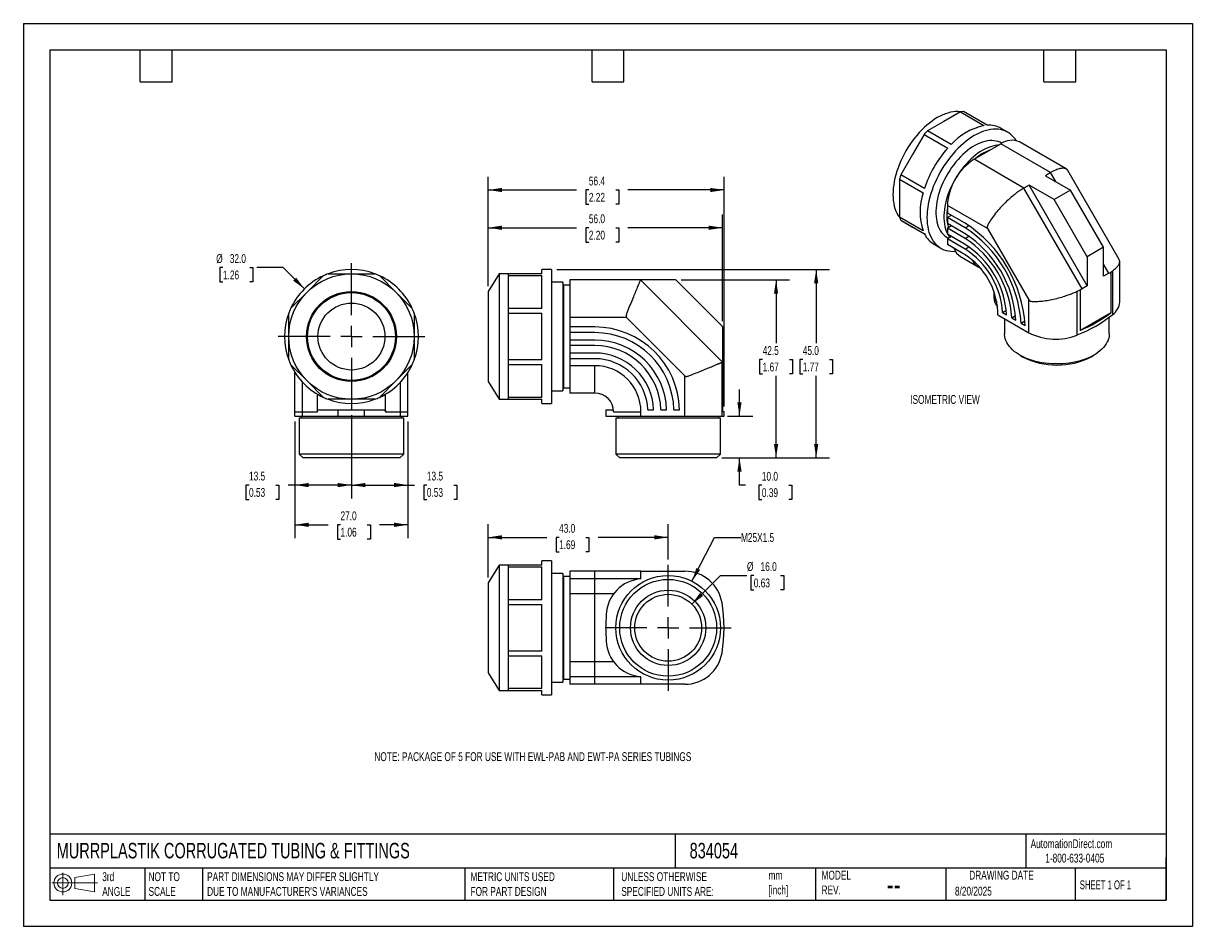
# Model space of a CAD drawing. Header units: millimetres. Extents: x 0 to 279, y 0 to 216.
import ezdxf

# ---------------------------------------------------------------- set-up
doc = ezdxf.new("R2010")
doc.units = ezdxf.units.MM
doc.linetypes.add('CENTERX2', pattern=[20.32, 12.7, -2.54, 2.54, -2.54])
doc.layers.add('CENTER', color=40, linetype='CENTERX2')
doc.layers.add('DIMENSIONS', color=140, linetype='Continuous', lineweight=25)
doc.layers.add('TEXT', color=140, linetype='Continuous', lineweight=25)
doc.styles.add('SLDTEXTSTYLE0', font='TXT', dxfattribs={"width": 0.7})
doc.styles.add('SLDTEXTSTYLE1', font='TXT', dxfattribs={"width": 0.65})
doc.dimstyles.new('SLDDIMSTYLE0', dxfattribs={"dimtxt": 2.158008, "dimasz": 3.302, "dimexe": 0, "dimexo": 0.0625, "dimgap": 0.539502, "dimtad": 0, "dimtih": 1, "dimtoh": 1, "dimdec": 1, "dimrnd": 1e-09, "dimzin": 12, "dimdsep": 46, "dimtxsty": 'SLDTEXTSTYLE0', "dimsah": 1, "dimcen": 0.09, "dimadec": 0, "dimazin": 3, "dimtfac": 1, "dimtdec": 1, "dimtofl": 0, "dimtmove": 0, "dimatfit": 3, "dimfxl": 0, "dimfrac": 2, "dimtolj": 1, "dimtzin": 12, "dimarcsym": 0})
doc.dimstyles.new('SLDDIMSTYLE1', dxfattribs={"dimtxt": 2.158008, "dimasz": 3.302, "dimexe": 0, "dimexo": 0.0625, "dimgap": 0.539502, "dimtad": 0, "dimtih": 1, "dimtoh": 1, "dimdec": 1, "dimrnd": 1e-09, "dimzin": 4, "dimdsep": 46, "dimtxsty": 'SLDTEXTSTYLE0', "dimsah": 1, "dimcen": 0.09, "dimadec": 0, "dimazin": 1, "dimtfac": 1, "dimtdec": 1, "dimtofl": 0, "dimtmove": 0, "dimatfit": 3, "dimfxl": 0, "dimfrac": 2, "dimtolj": 1, "dimtzin": 12, "dimarcsym": 0})
doc.dimstyles.new('SLDDIMSTYLE2', dxfattribs={"dimtxt": 2.158008, "dimasz": 3.302, "dimexe": 0, "dimexo": 0.0625, "dimgap": 0.539502, "dimtad": 0, "dimtih": 1, "dimtoh": 1, "dimdec": 1, "dimrnd": 1e-09, "dimzin": 4, "dimdsep": 46, "dimtxsty": 'SLDTEXTSTYLE0', "dimsah": 1, "dimcen": 0.09, "dimadec": 0, "dimazin": 1, "dimtfac": 1, "dimtdec": 1, "dimtmove": 0, "dimatfit": 0, "dimfxl": 0, "dimfrac": 2, "dimtolj": 1, "dimtzin": 12, "dimarcsym": 0})
doc.dimstyles.new('SLDDIMSTYLE3', dxfattribs={"dimtxt": 2.158008, "dimasz": 3.302, "dimexe": 0, "dimexo": 0.0625, "dimgap": 0.539502, "dimtad": 0, "dimtih": 1, "dimtoh": 1, "dimdec": 1, "dimrnd": 1e-09, "dimzin": 4, "dimdsep": 46, "dimtxsty": 'SLDTEXTSTYLE0', "dimsah": 1, "dimcen": 0, "dimadec": 0, "dimazin": 1, "dimtfac": 1, "dimtdec": 1, "dimtofl": 0, "dimtmove": 0, "dimatfit": 3, "dimfxl": 0, "dimfrac": 2, "dimtolj": 1, "dimtzin": 12, "dimarcsym": 0})
doc.dimstyles.new('SLDDIMSTYLE4', dxfattribs={"dimtxt": 2.158008, "dimasz": 3.302, "dimexe": 0, "dimexo": 0.0625, "dimgap": 0.539502, "dimtad": 0, "dimtih": 1, "dimtoh": 1, "dimdec": 1, "dimrnd": 1e-09, "dimzin": 12, "dimdsep": 46, "dimtxsty": 'SLDTEXTSTYLE0', "dimsah": 1, "dimcen": 0, "dimadec": 0, "dimazin": 3, "dimtfac": 1, "dimtdec": 1, "dimtofl": 0, "dimtmove": 0, "dimatfit": 3, "dimfxl": 0, "dimfrac": 2, "dimtolj": 1, "dimtzin": 12, "dimarcsym": 0})

# ---------------------------------------------------------------- blocks, each defined once
blk = doc.blocks.new('Block11')
at = {"color": 7, "linetype": 'Continuous', "lineweight": 18}
for p, q in [((0, 2.88), (10.87, 2.88)), ((2.59, 5.31), (2.59, 0)), ((5.48, 4.17), (10.18, 5.03)), ((5.48, 1.6), (5.48, 4.17)), ((10.18, 5.03), (10.18, 0.73)), ((5.48, 1.6), (10.18, 0.73))]:
    blk.add_line(p, q, dxfattribs=at)
for radius in [2.15, 1.29]:
    blk.add_circle((2.59, 2.88), radius, dxfattribs=at)
blk = doc.blocks.new('Block12')
at = {"color": 7, "linetype": 'Continuous'}
blk.add_blockref('Block11', (0, 0), dxfattribs=at)
blk = doc.blocks.new('_D')
at = {"layer": 'DIMENSIONS'}
for p, q in [((157.19, 154.57), (183.04, 154.57)), ((179.86, 154.57), (179.86, 139.46)), ((176.66, 135.55), (175.93, 135.55)), ((175.93, 135.55), (175.93, 132.12)), ((183.07, 135.55), (183.79, 135.55)), ((183.79, 135.55), (183.79, 132.12)), ((175.93, 132.12), (176.66, 132.12)), ((179.86, 112.05), (179.86, 131.63)), ((183.79, 132.12), (183.07, 132.12)), ((166.93, 112.05), (183.04, 112.05))]:
    blk.add_line(p, q, dxfattribs=at)
for points in [[(179.86, 154.57), (179.36, 151.27), (180.37, 151.27)], [(179.86, 112.05), (180.37, 115.35), (179.36, 115.35)]]:
    blk.add_solid(points, dxfattribs=at)
at = {"layer": 'DIMENSIONS', "char_height": 2.117, "attachment_point": 1, "style": 'SLDTEXTSTYLE0'}
for s, insert in [('42.5', (176.66, 138.76)), ('1.67', (176.66, 134.84))]:
    blk.add_mtext(s, dxfattribs=dict(at, insert=insert))
blk = doc.blocks.new('_D_1')
at = {"layer": 'DIMENSIONS'}
for p, q in [((127.45, 157.05), (192.62, 157.05)), ((189.45, 157.05), (189.45, 139.46)), ((186.24, 135.55), (185.51, 135.55)), ((185.51, 135.55), (185.51, 132.12)), ((192.65, 135.55), (193.38, 135.55)), ((193.38, 135.55), (193.38, 132.12)), ((185.51, 132.12), (186.24, 132.12)), ((189.45, 112.05), (189.45, 131.63)), ((193.38, 132.12), (192.65, 132.12)), ((166.93, 112.05), (192.62, 112.05))]:
    blk.add_line(p, q, dxfattribs=at)
for points in [[(189.45, 157.05), (188.94, 153.75), (189.95, 153.75)], [(189.45, 112.05), (189.95, 115.35), (188.94, 115.35)]]:
    blk.add_solid(points, dxfattribs=at)
at = {"layer": 'DIMENSIONS', "char_height": 2.117, "attachment_point": 1, "style": 'SLDTEXTSTYLE0'}
for s, insert in [('45.0', (186.24, 138.76)), ('1.77', (186.24, 134.84))]:
    blk.add_mtext(s, dxfattribs=dict(at, insert=insert))
blk = doc.blocks.new('_D_2')
at = {"layer": 'DIMENSIONS'}
for p, q in [((111.08, 153.07), (111.08, 170.23)), ((167.08, 144.69), (167.08, 170.23)), ((111.08, 167.05), (132.2, 167.05)), ((135.13, 167.05), (134.4, 167.05)), ((134.4, 167.05), (134.4, 163.62)), ((141.54, 167.05), (142.26, 167.05)), ((142.26, 167.05), (142.26, 163.62)), ((167.08, 167.05), (144.46, 167.05)), ((134.4, 163.62), (135.13, 163.62)), ((142.26, 163.62), (141.54, 163.62))]:
    blk.add_line(p, q, dxfattribs=at)
for points in [[(111.08, 167.05), (114.38, 166.54), (114.38, 167.56)], [(167.08, 167.05), (163.77, 167.56), (163.77, 166.54)]]:
    blk.add_solid(points, dxfattribs=at)
at = {"layer": 'DIMENSIONS', "char_height": 2.117, "attachment_point": 1, "style": 'SLDTEXTSTYLE0'}
for s, insert in [('56.0', (135.13, 170.26)), ('2.20', (135.13, 166.35))]:
    blk.add_mtext(s, dxfattribs=dict(at, insert=insert))
blk = doc.blocks.new('_D_3')
at = {"layer": 'DIMENSIONS'}
for p, q in [((111.08, 153.07), (111.08, 179.25)), ((167.45, 124.32), (167.45, 179.25)), ((111.08, 176.08), (132.2, 176.08)), ((135.13, 176.08), (134.4, 176.08)), ((134.4, 176.08), (134.4, 172.65)), ((141.54, 176.08), (142.26, 176.08)), ((142.26, 176.08), (142.26, 172.65)), ((167.45, 176.08), (144.46, 176.08)), ((134.4, 172.65), (135.13, 172.65)), ((142.26, 172.65), (141.54, 172.65))]:
    blk.add_line(p, q, dxfattribs=at)
for points in [[(111.08, 176.08), (114.38, 175.57), (114.38, 176.58)], [(167.45, 176.08), (164.14, 176.58), (164.14, 175.57)]]:
    blk.add_solid(points, dxfattribs=at)
at = {"layer": 'DIMENSIONS', "char_height": 2.117, "attachment_point": 1, "style": 'SLDTEXTSTYLE0'}
for s, insert in [('56.4', (135.13, 179.29)), ('2.22', (135.13, 175.38))]:
    blk.add_mtext(s, dxfattribs=dict(at, insert=insert))
blk = doc.blocks.new('_D_4')
at = {"layer": 'DIMENSIONS'}
for p, q in [((171.12, 122.05), (171.12, 128.4)), ((168.22, 122.05), (174.3, 122.05)), ((166.93, 112.05), (174.3, 112.05)), ((171.12, 105.49), (171.12, 112.05)), ((172.58, 105.49), (171.12, 105.49)), ((176.47, 105.49), (175.74, 105.49)), ((175.74, 105.49), (175.74, 102.06)), ((182.88, 105.49), (183.61, 105.49)), ((183.61, 105.49), (183.61, 102.06)), ((175.74, 102.06), (176.47, 102.06)), ((183.61, 102.06), (182.88, 102.06))]:
    blk.add_line(p, q, dxfattribs=at)
for points in [[(171.12, 122.05), (171.63, 125.35), (170.61, 125.35)], [(171.12, 112.05), (170.61, 108.75), (171.63, 108.75)]]:
    blk.add_solid(points, dxfattribs=at)
at = {"layer": 'DIMENSIONS', "char_height": 2.117, "attachment_point": 1, "style": 'SLDTEXTSTYLE0'}
for s, insert in [('10.0', (176.47, 108.7)), ('0.39', (176.47, 104.79))]:
    blk.add_mtext(s, dxfattribs=dict(at, insert=insert))
blk = doc.blocks.new('_D_5')
at = {"layer": 'DIMENSIONS'}
for p, q in [((47.7, 157.53), (46.98, 157.53)), ((46.98, 157.53), (46.98, 154.1)), ((54.12, 157.53), (54.84, 157.53)), ((54.84, 157.53), (54.84, 154.1)), ((62.1, 157.53), (55.75, 157.53)), ((67.15, 152.43), (62.1, 157.53)), ((46.98, 154.1), (47.7, 154.1)), ((54.84, 154.1), (54.12, 154.1))]:
    blk.add_line(p, q, dxfattribs=at)
blk.add_solid([(67.15, 152.43), (65.19, 155.13), (64.46, 154.42)], dxfattribs=at)
at = {"layer": 'DIMENSIONS', "char_height": 2.117, "attachment_point": 1, "style": 'SLDTEXTSTYLE0'}
for s, insert in [('%%c', (46.08, 160.74)), ('32.0', (49.33, 160.74)), ('1.26', (47.7, 156.83))]:
    blk.add_mtext(s, dxfattribs=dict(at, insert=insert))
blk = doc.blocks.new('_D_6')
at = {"layer": 'DIMENSIONS'}
for p, q in [((78.4, 122.24), (78.4, 102.37)), ((91.9, 120.78), (91.9, 102.37)), ((78.4, 105.55), (91.9, 105.55)), ((91.9, 105.55), (93.49, 105.55)), ((96.42, 105.55), (95.69, 105.55)), ((95.69, 105.55), (95.69, 102.12)), ((102.83, 105.55), (103.55, 105.55)), ((103.55, 105.55), (103.55, 102.12)), ((95.69, 102.12), (96.42, 102.12)), ((103.55, 102.12), (102.83, 102.12))]:
    blk.add_line(p, q, dxfattribs=at)
for points in [[(78.4, 105.55), (81.7, 105.04), (81.7, 106.05)], [(91.9, 105.55), (88.6, 106.05), (88.6, 105.04)]]:
    blk.add_solid(points, dxfattribs=at)
at = {"layer": 'DIMENSIONS', "char_height": 2.117, "attachment_point": 1, "style": 'SLDTEXTSTYLE0'}
for s, insert in [('13.5', (96.42, 108.76)), ('0.53', (96.42, 104.85))]:
    blk.add_mtext(s, dxfattribs=dict(at, insert=insert))
blk = doc.blocks.new('_D_7')
at = {"layer": 'DIMENSIONS'}
for p, q in [((64.9, 120.78), (64.9, 102.37)), ((78.4, 122.24), (78.4, 102.37)), ((53.92, 105.55), (53.19, 105.55)), ((53.19, 105.55), (53.19, 102.12)), ((60.33, 105.55), (61.06, 105.55)), ((61.06, 105.55), (61.06, 102.12)), ((64.9, 105.55), (63.25, 105.55)), ((78.4, 105.55), (64.9, 105.55)), ((53.19, 102.12), (53.92, 102.12)), ((61.06, 102.12), (60.33, 102.12))]:
    blk.add_line(p, q, dxfattribs=at)
for points in [[(64.9, 105.55), (68.2, 105.04), (68.2, 106.05)], [(78.4, 105.55), (75.1, 106.05), (75.1, 105.04)]]:
    blk.add_solid(points, dxfattribs=at)
at = {"layer": 'DIMENSIONS', "char_height": 2.117, "attachment_point": 1, "style": 'SLDTEXTSTYLE0'}
for s, insert in [('13.5', (53.92, 108.76)), ('0.53', (53.92, 104.85))]:
    blk.add_mtext(s, dxfattribs=dict(at, insert=insert))
blk = doc.blocks.new('_D_8')
at = {"layer": 'DIMENSIONS'}
for p, q in [((64.9, 120.78), (64.9, 92.88)), ((91.9, 120.78), (91.9, 92.88)), ((64.9, 96.05), (72.86, 96.05)), ((75.78, 96.05), (75.06, 96.05)), ((75.06, 96.05), (75.06, 92.62)), ((82.19, 96.05), (82.92, 96.05)), ((82.92, 96.05), (82.92, 92.62)), ((91.9, 96.05), (85.12, 96.05)), ((75.06, 92.62), (75.78, 92.62)), ((82.92, 92.62), (82.19, 92.62))]:
    blk.add_line(p, q, dxfattribs=at)
for points in [[(64.9, 96.05), (68.2, 95.54), (68.2, 96.56)], [(91.9, 96.05), (88.6, 96.56), (88.6, 95.54)]]:
    blk.add_solid(points, dxfattribs=at)
at = {"layer": 'DIMENSIONS', "char_height": 2.117, "attachment_point": 1, "style": 'SLDTEXTSTYLE0'}
for s, insert in [('27.0', (75.78, 99.26)), ('1.06', (75.78, 95.35))]:
    blk.add_mtext(s, dxfattribs=dict(at, insert=insert))
blk = doc.blocks.new('SW_CENTERMARKSYMBOL_0')
at = {"layer": 'CENTER', "color": 0}
for p, q in [((0, 5.08), (0, 17.54)), ((-5.08, 0), (-17.54, 0)), ((0, 0), (-2.54, 0)), ((0, 0), (0, 2.54)), ((0, 0), (0, -2.54)), ((0, 0), (2.54, 0)), ((5.08, 0), (17.54, 0)), ((0, -5.08), (0, -17.54))]:
    blk.add_line(p, q, dxfattribs=at)
blk = doc.blocks.new('_D_9')
at = {"layer": 'DIMENSIONS'}
for p, q in [((159.77, 82.56), (165.13, 93.05)), ((165.13, 93.05), (171.48, 93.05))]:
    blk.add_line(p, q, dxfattribs=at)
blk.add_solid([(159.77, 82.56), (161.72, 85.27), (160.82, 85.73)], dxfattribs=at)
at = {"layer": 'DIMENSIONS', "insert": (171.48, 94.07), "char_height": 2.117, "attachment_point": 1, "style": 'SLDTEXTSTYLE0'}
blk.add_mtext('M25X1.5', dxfattribs=at)
blk = doc.blocks.new('_D_10')
at = {"layer": 'DIMENSIONS'}
for p, q in [((159.73, 77.09), (166.56, 83.91)), ((166.56, 83.91), (172.91, 83.91)), ((174.54, 83.91), (173.81, 83.91)), ((173.81, 83.91), (173.81, 80.48)), ((180.95, 83.91), (181.68, 83.91)), ((181.68, 83.91), (181.68, 80.48)), ((173.81, 80.48), (174.54, 80.48)), ((181.68, 80.48), (180.95, 80.48))]:
    blk.add_line(p, q, dxfattribs=at)
blk.add_solid([(159.73, 77.09), (162.43, 79.06), (161.71, 79.78)], dxfattribs=at)
at = {"layer": 'DIMENSIONS', "char_height": 2.117, "attachment_point": 1, "style": 'SLDTEXTSTYLE0'}
for s, insert in [('%%c', (172.91, 87.12)), ('16.0', (176.17, 87.12)), ('0.63', (174.54, 83.21))]:
    blk.add_mtext(s, dxfattribs=dict(at, insert=insert))
blk = doc.blocks.new('_D_11')
at = {"layer": 'DIMENSIONS'}
for p, q in [((111.08, 83.45), (111.08, 96.23)), ((154.08, 87.74), (154.08, 96.23)), ((111.08, 93.05), (125.1, 93.05)), ((128.02, 93.05), (127.3, 93.05)), ((127.3, 93.05), (127.3, 89.62)), ((134.44, 93.05), (135.16, 93.05)), ((135.16, 93.05), (135.16, 89.62)), ((154.08, 93.05), (137.36, 93.05)), ((127.3, 89.62), (128.02, 89.62)), ((135.16, 89.62), (134.44, 89.62))]:
    blk.add_line(p, q, dxfattribs=at)
for points in [[(111.08, 93.05), (114.38, 92.54), (114.38, 93.56)], [(154.08, 93.05), (150.77, 93.56), (150.77, 92.54)]]:
    blk.add_solid(points, dxfattribs=at)
at = {"layer": 'DIMENSIONS', "char_height": 2.117, "attachment_point": 1, "style": 'SLDTEXTSTYLE0'}
for s, insert in [('43.0', (128.02, 96.26)), ('1.69', (128.02, 92.35))]:
    blk.add_mtext(s, dxfattribs=dict(at, insert=insert))
blk = doc.blocks.new('SW_CENTERMARKSYMBOL_1')
at = {"layer": 'CENTER', "color": 0}
for p, q in [((0, 5.08), (0, 15.04)), ((-5.08, 0), (-15.04, 0)), ((0, 0), (-2.54, 0)), ((0, 0), (0, 2.54)), ((0, 0), (0, -2.54)), ((0, 0), (2.54, 0)), ((5.08, 0), (15.04, 0)), ((0, -5.08), (0, -15.04))]:
    blk.add_line(p, q, dxfattribs=at)

msp = doc.modelspace()

# ---------------------------------------------------------------- linework, layer by layer
at = {"color": 7, "linetype": 'Continuous'}
for p, q in [((0, 215.9), (0, 0)), ((0, 215.9), (279.4, 215.9)), ((279.4, 215.9), (279.4, 0)), ((279.4, 0), (0, 0))]:
    msp.add_line(p, q, dxfattribs=at)
for p, q in [((223.9, 194.74), (219.96, 192.47)), ((223.9, 194.74), (229.55, 191.48)), ((230.33, 191.56), (224.68, 194.82)), ((219.96, 192.47), (216.02, 190.2)), ((221.68, 186.93), (216.02, 190.2)), ((235.24, 189.88), (233.62, 190.81)), ((215.24, 189.38), (212.46, 184.55)), ((215.24, 189.38), (220.9, 186.11)), ((233.8, 187.25), (233.74, 187.28)), ((249.19, 181.11), (238.04, 187.55)), ((212.46, 184.55), (209.68, 179.73)), ((227.17, 183.43), (233.54, 187.1)), ((245.46, 180.22), (233.54, 187.1)), ((239.09, 176.54), (227.17, 183.43)), ((215.33, 176.47), (209.68, 179.73)), ((245.46, 180.22), (244.22, 179.5)), ((244.22, 179.5), (250.22, 176.04)), ((246.7, 178.07), (245.46, 180.22)), ((261.85, 159.45), (249.55, 180.75)), ((209.35, 178.65), (215.01, 175.38)), ((209.35, 178.65), (209.35, 174.1)), ((240.33, 177.26), (239.09, 176.54)), ((252.98, 152.49), (239.09, 176.54)), ((254.22, 153.2), (240.33, 177.26)), ((246.33, 173.79), (240.33, 177.26)), ((250.22, 176.04), (246.33, 173.79)), ((258.11, 162.38), (250.22, 176.04)), ((209.35, 174.1), (209.35, 169.55)), ((254.22, 160.13), (246.33, 173.79)), ((230.39, 166.87), (220.81, 172.4)), ((220.81, 172.4), (220.81, 170.57)), ((225.02, 168.14), (220.81, 170.57)), ((215.01, 166.29), (209.35, 169.55)), ((209.68, 168.84), (215.33, 165.58)), ((209.68, 168.84), (212.46, 167.23)), ((210.9, 168.13), (212.46, 167.23)), ((221.72, 170), (220.81, 169.47)), ((220.81, 169.47), (220.81, 168.03)), ((225.02, 167.04), (220.81, 169.47)), ((225.02, 165.6), (220.81, 168.03)), ((221.72, 170.05), (221.72, 170)), ((221.76, 170.02), (221.72, 170)), ((212.46, 167.23), (215.24, 165.63)), ((215.33, 165.57), (215.24, 165.63)), ((221.76, 167.48), (220.81, 166.93)), ((220.81, 166.93), (220.81, 165.5)), ((225.02, 164.5), (220.81, 166.93)), ((225.02, 163.06), (220.81, 165.5)), ((221.77, 164.94), (220.81, 164.38)), ((225.02, 167.04), (225.95, 167.57)), ((225.02, 164.5), (225.94, 165.03)), ((230.39, 166.87), (240.25, 149.8)), ((217.62, 163.1), (219.24, 162.16)), ((220.74, 164.76), (221.1, 164.55)), ((220.81, 164.38), (220.81, 163.02)), ((225.02, 161.95), (220.81, 164.38)), ((225.02, 160.59), (220.81, 163.02)), ((225.02, 161.95), (225.94, 162.48)), ((258.11, 162.38), (254.22, 160.13)), ((258.11, 155.45), (258.11, 162.38)), ((223.92, 160.18), (228.14, 157.75)), ((254.22, 160.13), (254.22, 153.2)), ((126.18, 157.05), (123.88, 157.05)), ((123.88, 156.05), (123.88, 157.05)), ((126.18, 157.05), (126.18, 125.05)), ((259.35, 156.16), (258.11, 158.31)), ((260.3, 146.3), (260.3, 156.78)), ((261.98, 149.32), (261.98, 158.95)), ((67.79, 151.66), (71.73, 155.6)), ((72.83, 156.05), (78.4, 156.05)), ((78.4, 156.05), (83.97, 156.05)), ((85.07, 155.6), (89, 151.66)), ((113.68, 156.05), (111.08, 151.8)), ((115.88, 156.05), (113.68, 156.05)), ((113.68, 156.05), (113.68, 126.05)), ((115.88, 156.05), (115.88, 155.6)), ((123.88, 156.05), (115.88, 156.05)), ((115.88, 155.6), (123.88, 155.6)), ((115.88, 155.6), (115.88, 151.66)), ((123.88, 147.72), (123.88, 155.6)), ((128.88, 154.05), (126.18, 154.05)), ((129.08, 153.3), (128.88, 154.05)), ((128.88, 154.05), (128.88, 128.05)), ((130.58, 154.57), (130.58, 145.57)), ((147.44, 154.57), (130.58, 154.57)), ((167.08, 134.93), (147.44, 154.57)), ((155.92, 154.57), (147.44, 154.57)), ((167.08, 143.42), (155.92, 154.57)), ((259.35, 156.16), (258.11, 155.45)), ((259.82, 156.41), (259.82, 146.74)), ((63.85, 147.72), (67.79, 151.66)), ((89, 151.66), (92.94, 147.72)), ((111.08, 151.8), (111.08, 130.3)), ((115.88, 151.66), (115.88, 147.72)), ((130.58, 153.3), (129.08, 153.3)), ((129.08, 153.3), (129.08, 128.8)), ((231.92, 151.2), (231.92, 150.38)), ((251.84, 141.42), (251.84, 151.9)), ((252.51, 152.19), (252.51, 142.52)), ((254.22, 153.2), (252.98, 152.49)), ((240.25, 141.97), (240.25, 149.8)), ((63.4, 141.05), (63.4, 146.62)), ((93.4, 146.62), (93.4, 141.05)), ((115.88, 147.72), (115.88, 146.62)), ((123.88, 147.72), (115.88, 147.72)), ((115.88, 146.62), (123.88, 146.62)), ((115.88, 146.62), (115.88, 141.05)), ((123.88, 135.48), (123.88, 146.62)), ((144.13, 145.57), (130.58, 145.57)), ((130.58, 145.57), (130.58, 143.33)), ((144.13, 145.57), (158.07, 131.63)), ((232.82, 146.26), (232.82, 147.08)), ((232.82, 146.26), (240.25, 141.97)), ((234, 146.81), (234.89, 147.32)), ((234, 146.81), (234.96, 146.25)), ((234.47, 145.31), (234.47, 141.7)), ((236.2, 145.54), (237.1, 146.05)), ((236.2, 145.54), (237.16, 144.98)), ((259.82, 146.74), (252.51, 142.52)), ((259.47, 141.7), (259.47, 145.66)), ((136.54, 143.33), (130.58, 143.33)), ((130.58, 143.33), (130.58, 141.98)), ((167.08, 143.42), (167.08, 134.93)), ((238.4, 144.27), (239.31, 144.79)), ((238.4, 144.27), (239.36, 143.71)), ((63.4, 135.48), (63.4, 141.05)), ((93.4, 141.05), (93.4, 135.48)), ((115.88, 141.05), (115.88, 135.48)), ((130.58, 141.98), (130.58, 140.22)), ((136.54, 141.98), (130.58, 141.98)), ((136.54, 140.22), (130.58, 140.22)), ((130.58, 140.22), (130.58, 138.87)), ((130.58, 138.87), (130.58, 137.11)), ((136.54, 138.87), (130.58, 138.87)), ((136.54, 137.11), (130.58, 137.11)), ((130.58, 137.11), (130.58, 135.75)), ((67.79, 130.45), (63.85, 134.38)), ((92.94, 134.38), (89, 130.45)), ((115.88, 135.48), (115.88, 134.38)), ((123.88, 135.48), (115.88, 135.48)), ((115.88, 134.38), (123.88, 134.38)), ((115.88, 134.38), (115.88, 130.45)), ((123.88, 126.51), (123.88, 134.38)), ((130.58, 135.75), (130.58, 134.08)), ((136.54, 135.75), (130.58, 135.75)), ((166.95, 122.05), (166.95, 134.89)), ((167.08, 134.9), (167.08, 123.05)), ((238.13, 136.6), (238.78, 136.22)), ((255.16, 136.22), (255.81, 136.6)), ((64.9, 123.05), (64.9, 132.46)), ((91.9, 123.05), (91.9, 132.46)), ((136.54, 134.08), (130.58, 134.08)), ((130.58, 134.08), (130.58, 127.55)), ((136.54, 127.55), (136.54, 134.08)), ((158.07, 122.05), (158.07, 131.63)), ((66.69, 123.05), (66.69, 130.14)), ((71.73, 126.51), (67.79, 130.45)), ((89, 130.45), (85.07, 126.51)), ((90.1, 123.05), (90.1, 130.14)), ((111.08, 130.3), (113.68, 126.05)), ((115.88, 130.45), (115.88, 126.51)), ((128.88, 128.05), (129.08, 128.8)), ((129.08, 128.8), (130.58, 128.8)), ((70.28, 123.05), (70.28, 127.26)), ((78.4, 126.05), (72.83, 126.05)), ((83.97, 126.05), (78.4, 126.05)), ((86.51, 123.05), (86.51, 127.26)), ((113.68, 126.05), (115.88, 126.05)), ((115.88, 126.51), (115.88, 126.05)), ((123.88, 126.51), (115.88, 126.51)), ((115.88, 126.05), (123.88, 126.05)), ((123.88, 125.05), (123.88, 126.05)), ((126.18, 128.05), (128.88, 128.05)), ((136.54, 127.55), (130.58, 127.55)), ((64.9, 123.05), (66.69, 123.05)), ((64.9, 122.05), (64.9, 123.05)), ((66.69, 123.05), (70.28, 123.05)), ((66.69, 122.05), (66.69, 123.05)), ((70.32, 123.55), (75.26, 123.55)), ((75.26, 122.05), (75.26, 123.55)), ((75.26, 123.55), (81.53, 123.55)), ((81.53, 122.05), (81.53, 123.55)), ((81.53, 123.55), (86.48, 123.55)), ((86.51, 123.05), (90.1, 123.05)), ((90.1, 123.05), (91.9, 123.05)), ((90.1, 122.05), (90.1, 123.05)), ((91.9, 122.05), (91.9, 123.05)), ((123.88, 125.05), (126.18, 125.05)), ((139.19, 123.55), (139.19, 122.05)), ((139.19, 123.55), (139.26, 123.55)), ((139.26, 122.05), (139.26, 123.55)), ((139.26, 123.55), (141.01, 123.55)), ((141.04, 123.05), (147.57, 123.05)), ((147.57, 122.05), (147.57, 123.05)), ((149.23, 123.55), (150.59, 123.55)), ((152.35, 123.55), (153.7, 123.55)), ((155.46, 123.55), (156.81, 123.55)), ((167.45, 123.05), (167.08, 123.05)), ((167.45, 122.05), (167.45, 123.05)), ((64.9, 122.05), (66.69, 122.05)), ((65.9, 121.55), (65.9, 112.97)), ((90.9, 121.55), (65.9, 121.55)), ((66.4, 122.05), (66.4, 121.55)), ((66.69, 122.05), (75.26, 122.05)), ((75.26, 122.05), (81.53, 122.05)), ((81.53, 122.05), (90.1, 122.05)), ((90.1, 122.05), (91.9, 122.05)), ((90.4, 121.55), (90.4, 122.05)), ((90.9, 112.97), (90.9, 121.55)), ((139.19, 122.05), (139.26, 122.05)), ((139.26, 122.05), (147.57, 122.05)), ((141.58, 121.55), (141.58, 112.97)), ((166.58, 121.55), (141.58, 121.55)), ((142.08, 122.05), (142.08, 121.55)), ((147.57, 122.05), (158.07, 122.05)), ((158.07, 122.05), (166.95, 122.05)), ((166.08, 121.55), (166.08, 122.05)), ((166.58, 112.97), (166.58, 121.55)), ((166.95, 122.05), (167.45, 122.05)), ((65.9, 112.97), (66.82, 112.05)), ((90.9, 112.97), (65.9, 112.97)), ((89.98, 112.05), (66.82, 112.05)), ((89.98, 112.05), (90.9, 112.97)), ((141.58, 112.97), (142.5, 112.05)), ((166.58, 112.97), (141.58, 112.97)), ((165.66, 112.05), (142.5, 112.05)), ((165.66, 112.05), (166.58, 112.97)), ((126.18, 87.43), (123.88, 87.43)), ((123.88, 86.43), (123.88, 87.43)), ((126.18, 87.43), (126.18, 55.43)), ((113.68, 86.43), (111.08, 82.18)), ((115.88, 86.43), (113.68, 86.43)), ((113.68, 86.43), (113.68, 56.43)), ((115.88, 86.43), (115.88, 85.97)), ((123.88, 86.43), (115.88, 86.43)), ((115.88, 85.97), (123.88, 85.97)), ((115.88, 85.97), (115.88, 82.04)), ((123.88, 78.1), (123.88, 85.97)), ((128.88, 84.43), (126.18, 84.43)), ((129.08, 83.68), (128.88, 84.43)), ((128.88, 84.43), (128.88, 58.43)), ((130.58, 84.93), (130.58, 83.13)), ((136.54, 84.93), (130.58, 84.93)), ((136.54, 83.13), (136.54, 84.93)), ((147.57, 84.93), (136.54, 84.93)), ((147.57, 83.13), (147.57, 84.93)), ((147.57, 84.93), (158.07, 84.93)), ((111.08, 82.18), (111.08, 60.68)), ((115.88, 82.04), (115.88, 78.1)), ((130.58, 83.68), (129.08, 83.68)), ((129.08, 83.68), (129.08, 59.18)), ((136.54, 83.13), (130.58, 83.13)), ((130.58, 83.13), (130.58, 79.54)), ((136.54, 79.54), (136.54, 83.13)), ((147.57, 83.13), (136.54, 83.13)), ((136.54, 79.54), (130.58, 79.54)), ((130.58, 79.54), (130.58, 63.31)), ((136.54, 63.31), (136.54, 79.54)), ((141.04, 79.54), (136.54, 79.54)), ((115.88, 78.1), (115.88, 77)), ((123.88, 78.1), (115.88, 78.1)), ((115.88, 77), (123.88, 77)), ((115.88, 77), (115.88, 71.43)), ((123.88, 65.86), (123.88, 77)), ((115.88, 71.43), (115.88, 65.86)), ((115.88, 65.86), (115.88, 64.76)), ((123.88, 65.86), (115.88, 65.86)), ((115.88, 64.76), (123.88, 64.76)), ((115.88, 64.76), (115.88, 60.82)), ((123.88, 56.89), (123.88, 64.76)), ((136.54, 63.31), (130.58, 63.31)), ((130.58, 63.31), (130.58, 59.72)), ((136.54, 59.72), (136.54, 63.31)), ((141.04, 63.31), (136.54, 63.31)), ((111.08, 60.68), (113.68, 56.43)), ((115.88, 60.82), (115.88, 56.89)), ((128.88, 58.43), (129.08, 59.18)), ((129.08, 59.18), (130.58, 59.18)), ((136.54, 59.72), (130.58, 59.72)), ((130.58, 59.72), (130.58, 57.93)), ((136.54, 57.93), (136.54, 59.72)), ((147.57, 59.72), (136.54, 59.72)), ((147.57, 57.93), (147.57, 59.72)), ((113.68, 56.43), (115.88, 56.43)), ((115.88, 56.89), (115.88, 56.43)), ((123.88, 56.89), (115.88, 56.89)), ((115.88, 56.43), (123.88, 56.43)), ((123.88, 55.43), (123.88, 56.43)), ((126.18, 58.43), (128.88, 58.43)), ((136.54, 57.93), (130.58, 57.93)), ((147.57, 57.93), (136.54, 57.93)), ((158.07, 57.93), (147.57, 57.93)), ((123.88, 55.43), (126.18, 55.43))]:
    msp.add_line(p, q)
at = {"flags": 128}
for points in [[(223.99, 194.76), (223.89, 194.77), (223.33, 194.81), (222.76, 194.8), (222.17, 194.75), (221.56, 194.64), (220.94, 194.48), (220.32, 194.27), (219.68, 194.02), (219.04, 193.72), (218.4, 193.37), (217.76, 192.98), (217.13, 192.54), (216.49, 192.07), (215.87, 191.55), (215.25, 190.99), (214.64, 190.4), (214.05, 189.78), (213.47, 189.12), (212.92, 188.44), (212.38, 187.72), (211.86, 186.99), (211.37, 186.23), (210.9, 185.45), (210.46, 184.66), (210.05, 183.86), (209.67, 183.04), (209.33, 182.22), (209.01, 181.39), (208.73, 180.56), (208.49, 179.74), (208.28, 178.92), (208.11, 178.11), (207.97, 177.31), (207.87, 176.52), (207.82, 175.75), (207.8, 175), (207.82, 174.27), (207.87, 173.57), (207.97, 172.89), (208.11, 172.25), (208.28, 171.63), (208.49, 171.05), (208.73, 170.51), (209.01, 170.01), (209.33, 169.55), (209.39, 169.46)], [(237.27, 187.86), (237.04, 188.21), (236.7, 188.66), (236.32, 189.06), (235.91, 189.42), (235.47, 189.74), (235.01, 190), (234.51, 190.23), (234, 190.4), (233.46, 190.52), (232.9, 190.6), (232.32, 190.63), (231.72, 190.6), (231.11, 190.53), (230.49, 190.41), (229.85, 190.24), (229.21, 190.02), (228.56, 189.75), (227.9, 189.44), (227.24, 189.08), (226.58, 188.68), (225.93, 188.24), (225.28, 187.75), (224.63, 187.23), (224, 186.66), (223.37, 186.06), (222.76, 185.43), (222.17, 184.76), (221.59, 184.07), (221.03, 183.35), (220.49, 182.6), (219.97, 181.83), (219.48, 181.04), (219.01, 180.23), (218.58, 179.41), (218.17, 178.58), (217.79, 177.74), (217.44, 176.9), (217.13, 176.05), (216.85, 175.2), (216.61, 174.35), (216.4, 173.51), (216.23, 172.68), (216.1, 171.86), (216.01, 171.05), (215.95, 170.26), (215.93, 169.49), (215.95, 168.74), (216.01, 168.02), (216.1, 167.32), (216.23, 166.65), (216.4, 166.02), (216.61, 165.41), (216.85, 164.85), (217.13, 164.32), (217.44, 163.83), (217.79, 163.38), (218.17, 162.98), (218.58, 162.62), (219.01, 162.3), (219.48, 162.03), (219.97, 161.81), (220.49, 161.64), (221.03, 161.51), (221.59, 161.44), (222.17, 161.41), (222.71, 161.43)], [(233.74, 187.28), (233.36, 187.47), (232.91, 187.65), (232.43, 187.78), (231.92, 187.86), (231.4, 187.89), (230.86, 187.87), (230.31, 187.8), (229.74, 187.68), (229.16, 187.51), (228.58, 187.29), (227.99, 187.03), (227.39, 186.72), (226.8, 186.36), (226.2, 185.97), (225.61, 185.53), (225.03, 185.05), (224.46, 184.53), (223.9, 183.98), (223.35, 183.39), (222.82, 182.77), (222.31, 182.13), (221.82, 181.45), (221.35, 180.76), (220.9, 180.05), (220.48, 179.31), (220.1, 178.57), (219.74, 177.81), (219.41, 177.05), (219.11, 176.28), (218.85, 175.51), (218.63, 174.75), (218.44, 173.99), (218.29, 173.23), (218.17, 172.49), (218.09, 171.77), (218.06, 171.06), (218.06, 170.37), (218.09, 169.71), (218.17, 169.07), (218.29, 168.46), (218.44, 167.89), (218.63, 167.34), (218.85, 166.84), (219.11, 166.37), (219.41, 165.94), (219.74, 165.56), (220.1, 165.22), (220.48, 164.92), (220.74, 164.76)], [(232.98, 186.78), (232.77, 186.76), (232.22, 186.69), (231.65, 186.57), (231.07, 186.41), (230.49, 186.19), (229.9, 185.93), (229.3, 185.62), (228.71, 185.26), (228.11, 184.86), (227.52, 184.42), (226.94, 183.94), (226.37, 183.43), (225.81, 182.87), (225.26, 182.29), (224.73, 181.67), (224.22, 181.02), (223.72, 180.35), (223.26, 179.66), (222.81, 178.94), (222.39, 178.21), (222, 177.47), (221.65, 176.71), (221.32, 175.95), (221.02, 175.18), (220.76, 174.41), (220.54, 173.65), (220.35, 172.88), (220.19, 172.13), (220.08, 171.39), (220, 170.67), (219.96, 169.96), (219.96, 169.27), (220, 168.61), (220.08, 167.97), (220.19, 167.36), (220.35, 166.78), (220.54, 166.24), (220.76, 165.74), (220.81, 165.65)], [(210.86, 168.16), (210.9, 168.13), (210.9, 168.13)], [(259.47, 141.7), (259.47, 141.64), (259.44, 141.17), (259.35, 140.69), (259.2, 140.22), (259.01, 139.76), (258.76, 139.3), (258.46, 138.86), (258.11, 138.43), (257.71, 138.01), (257.26, 137.61), (256.77, 137.22), (256.24, 136.86), (255.66, 136.52), (255.05, 136.2), (254.4, 135.9), (253.72, 135.63), (253.01, 135.38), (252.27, 135.17), (251.51, 134.98), (250.74, 134.82), (249.94, 134.69), (249.13, 134.59), (248.31, 134.53), (247.49, 134.49), (246.66, 134.49), (245.84, 134.52), (245.02, 134.57), (244.2, 134.66), (243.4, 134.79), (242.62, 134.94), (241.86, 135.12), (241.11, 135.33), (240.4, 135.56), (239.71, 135.83), (239.05, 136.12), (238.43, 136.43), (237.84, 136.77), (237.3, 137.13), (236.8, 137.51), (236.34, 137.91), (235.93, 138.32), (235.57, 138.75), (235.25, 139.19), (234.99, 139.64), (234.78, 140.1), (234.62, 140.57), (234.52, 141.05), (234.47, 141.52), (234.47, 141.7)]]:
    msp.add_lwpolyline(points, dxfattribs=at)
for centre, radius in [((78.4, 141.05), 15), ((78.4, 141.05), 10.75), ((78.4, 141.05), 10.5), ((78.4, 141.05), 8), ((154.08, 71.43), 12.5), ((154.08, 71.43), 11.58), ((154.08, 71.43), 9), ((154.08, 71.43), 8)]:
    msp.add_circle(centre, radius)
for centre, radius, start, end in [((225.06, 186.99), 7.84, 92.7907, 98.5135), ((232.87, 173.46), 23.75, 135.1827, 137.9164), ((232.69, 176.96), 14.85, 102.1752, 137.8195), ((230.72, 185.63), 5.94, 60.8079, 93.7485), ((236.17, 183.41), 4.54, 65.7782, 125.5323), ((241.03, 168.06), 27.04, 138.1169, 161.8831), ((235.05, 174.67), 11.68, 110.4986, 129.496), ((234.62, 171.77), 13.83, 122.6055, 177.3945), ((232.27, 172.43), 23.75, 162.0832, 164.8166), ((229.15, 170.84), 14.86, 162.1807, 197.8193), ((231.27, 169.98), 10.64, 169.3289, 195.9034), ((216.65, 172.43), 7.84, 201.4799, 207.2017), ((208.18, 141.83), 31.24, 3.4498, 57.366), ((220.66, 168.2), 5.94, 206.2431, 239.1961), ((225.51, 168.06), 5.29, 209.8614, 219.0103), ((209.26, 142.46), 29.2, 3.5487, 57.3253), ((210.76, 143.32), 26.45, 3.5982, 57.3653), ((225.72, 163.15), 3.47, 197.6992, 238.8881), ((211.89, 143.98), 24.36, 3.6588, 57.387), ((213.29, 144.79), 21.72, 3.8734, 57.3034), ((214.46, 145.46), 19.59, 3.9506, 57.3522), ((215.94, 146.34), 16.9, 2.5111, 57.4889), ((229.96, 160.72), 3.49, 202.7058, 238.5658), ((78.4, 141.05), 16, 69.6359, 110.3641), ((78.4, 141.05), 16, 114.6359, 155.3641), ((78.4, 141.05), 16, 110.3641, 114.6359), ((78.4, 141.05), 16, 65.3641, 69.6359), ((78.4, 141.05), 16, 24.6359, 65.3641), ((235.4, 151.28), 3.49, 181.4364, 217.289), ((235.44, 150.47), 3.52, 181.493, 220.6308), ((258.01, 149.55), 3.97, 305.2492, 356.7166), ((78.4, 141.05), 16, 159.6359, 200.3641), ((78.4, 141.05), 16, 155.3641, 159.6359), ((78.4, 141.05), 16, 20.3641, 24.6359), ((78.4, 141.05), 16, 339.6359, 20.3641), ((239.2, 173.1), 34.11, 291.7624, 308.2322), ((239.23, 173.96), 34.14, 292.895, 307.0996), ((136.54, 123.05), 20.28, 1.4128, 90), ((136.54, 123.05), 18.93, 1.5135, 90), ((136.54, 123.05), 17.17, 1.6687, 90), ((246.66, 154.45), 14.03, 242.8229, 291.6916), ((136.54, 123.05), 15.82, 1.8112, 90), ((136.54, 123.05), 14.06, 2.038, 90), ((78.4, 141.05), 16, 200.3641, 204.6359), ((78.4, 141.05), 16, 204.6359, 245.3641), ((78.4, 141.05), 16, 294.6359, 335.3641), ((78.4, 141.05), 16, 335.3641, 339.6359), ((136.54, 123.05), 12.7, 2.2563, 90), ((246.97, 151.93), 17.71, 242.4636, 297.5364), ((136.54, 123.05), 11.03, 0, 90), ((78.4, 141.05), 16, 245.3641, 249.6359), ((78.4, 141.05), 16, 249.6359, 290.3641), ((78.4, 141.05), 16, 290.3641, 294.6359), ((136.54, 123.05), 4.5, 0, 90), ((158.07, 75.93), 9, 9.4877, 90), ((148.25, 74.16), 9, 94.3403, 177.4349), ((131.15, 71.43), 36.3, 350.5123, 9.4877), ((209.19, 71.43), 70, 177.4349, 182.5651), ((148.25, 68.7), 9, 182.5651, 265.6597), ((158.07, 66.93), 9, 270, 350.5123)]:
    msp.add_arc(centre, radius, start, end)
for points, knots in [([(249.55, 180.75), (249.54, 180.75), (249.51, 180.83), (249.41, 180.94), (249.22, 181.1), (248.96, 181.22), (248.65, 181.28), (248.34, 181.28), (248.06, 181.25), (247.7, 181.19), (247.25, 181.06), (246.69, 180.85), (246.09, 180.57), (245.67, 180.33), (245.46, 180.22)], [0, 0, 0, 0, 0.007636, 0.087899, 0.165086, 0.274003, 0.379739, 0.448528, 0.515979, 0.582128, 0.688274, 0.793187, 0.897038, 1, 1, 1, 1]), ([(239.09, 176.54), (239.02, 176.5), (238.88, 176.42), (238.66, 176.29), (238.44, 176.15), (238.22, 176), (238, 175.85), (237.77, 175.69), (237.54, 175.53), (237.31, 175.36), (237.08, 175.18), (236.84, 175), (236.61, 174.81), (236, 174.32), (235.01, 173.44), (233.73, 172.16), (232.55, 170.82), (231.54, 169.49), (230.91, 168.52), (230.57, 167.91), (230.45, 167.65), (230.36, 167.44), (230.32, 167.3), (230.31, 167.18), (230.31, 167.08), (230.34, 166.97), (230.38, 166.9), (230.39, 166.87)], [0, 0, 0, 0, 0.020482, 0.041015, 0.061602, 0.082249, 0.102959, 0.123736, 0.144583, 0.165505, 0.186505, 0.207587, 0.228754, 0.25001, 0.371006, 0.499359, 0.618251, 0.74876, 0.874164, 0.905637, 0.937103, 0.952867, 0.968558, 0.977123, 0.984255, 0.991814, 1, 1, 1, 1]), ([(260.3, 156.78), (260.45, 156.89), (260.76, 157.12), (261.13, 157.45), (261.45, 157.78), (261.67, 158.08), (261.83, 158.35), (261.92, 158.58), (261.98, 158.81), (261.98, 159.03), (261.95, 159.25), (261.87, 159.38), (261.84, 159.44)], [0, 0, 0, 0, 0.110368, 0.222355, 0.336098, 0.451728, 0.537649, 0.625749, 0.716072, 0.808656, 0.903538, 1, 1, 1, 1]), ([(228.14, 157.75), (228.16, 157.74), (228.21, 157.71), (228.32, 157.64), (228.47, 157.52), (228.64, 157.39), (228.76, 157.29), (228.82, 157.24)], [0, 0, 0, 0, 0.1334815, 0.3625454, 0.5908588, 0.8204567, 1, 1, 1, 1]), ([(147.44, 154.57), (147.43, 154.57), (147.43, 154.57), (147.43, 154.55), (147.42, 154.53), (147.4, 154.49), (147.38, 154.45), (147.36, 154.39), (147.33, 154.33), (147.3, 154.25), (147.27, 154.16), (147.23, 154.07), (147.18, 153.96), (147.06, 153.66), (146.8, 153.03), (146.33, 151.9), (145.77, 150.52), (145.14, 148.98), (144.62, 147.72), (144.29, 146.88), (144.16, 146.52), (144.07, 146.22), (144.02, 146.03), (144, 145.88), (144.01, 145.77), (144.05, 145.66), (144.1, 145.6), (144.13, 145.57)], [0, 0, 0, 0, 0.020482, 0.041015, 0.061602, 0.082249, 0.102959, 0.123736, 0.144583, 0.165505, 0.186505, 0.207587, 0.228754, 0.25001, 0.371006, 0.499359, 0.618251, 0.74876, 0.874164, 0.905637, 0.937103, 0.952867, 0.968558, 0.977123, 0.984255, 0.991814, 1, 1, 1, 1]), ([(231.82, 152.05), (231.83, 151.99), (231.86, 151.83), (231.89, 151.62), (231.91, 151.42), (231.92, 151.28), (231.92, 151.22), (231.92, 151.2)], [0, 0, 0, 0, 0.1514489, 0.3885438, 0.6243403, 0.8600837, 1, 1, 1, 1]), ([(240.25, 149.8), (240.26, 149.78), (240.29, 149.73), (240.33, 149.68), (240.38, 149.63), (240.45, 149.58), (240.55, 149.53), (240.68, 149.5), (240.87, 149.47), (241.12, 149.44), (241.74, 149.41), (242.77, 149.45), (244.22, 149.61), (245.78, 149.88), (247.34, 150.25), (248.58, 150.62), (249.43, 150.91), (249.95, 151.09), (250.45, 151.29), (250.93, 151.49), (251.4, 151.69), (251.7, 151.83), (251.84, 151.9)], [0, 0, 0, 0, 0.005612, 0.010842, 0.015844, 0.023133, 0.03165, 0.047421, 0.063194, 0.090061, 0.126118, 0.250679, 0.380607, 0.500081, 0.628578, 0.749378, 0.792267, 0.834681, 0.876638, 0.918162, 0.959275, 1, 1, 1, 1]), ([(158.07, 131.63), (158.09, 131.62), (158.12, 131.58), (158.18, 131.55), (158.26, 131.52), (158.35, 131.5), (158.49, 131.51), (158.66, 131.55), (158.9, 131.62), (159.23, 131.74), (159.99, 132.03), (161.14, 132.5), (162.55, 133.07), (163.85, 133.61), (164.96, 134.07), (165.69, 134.37), (166.11, 134.54), (166.34, 134.64), (166.54, 134.72), (166.71, 134.79), (166.85, 134.85), (166.92, 134.87), (166.95, 134.89)], [0, 0, 0, 0, 0.005612, 0.010842, 0.015844, 0.023133, 0.03165, 0.047421, 0.063194, 0.090061, 0.126118, 0.250679, 0.380607, 0.500081, 0.628578, 0.749378, 0.792267, 0.834681, 0.876638, 0.918162, 0.959275, 1, 1, 1, 1])]:
    msp.add_open_spline(points, degree=3, knots=knots)
for points in [[(259.82, 156.41), (259.98, 156.54), (260.15, 156.67), (260.3, 156.78)], [(259.35, 156.16), (259.5, 156.25), (259.66, 156.34), (259.82, 156.41)], [(251.84, 151.9), (252.07, 152.01), (252.29, 152.1), (252.51, 152.19)], [(252.51, 152.19), (252.67, 152.3), (252.82, 152.4), (252.98, 152.49)], [(166.95, 134.89), (166.99, 134.9), (167.04, 134.91), (167.08, 134.9)], [(167.08, 134.9), (167.08, 134.92), (167.08, 134.93), (167.08, 134.93)], [(70.28, 123.05), (70.28, 123.22), (70.29, 123.39), (70.32, 123.55)], [(86.48, 123.55), (86.5, 123.39), (86.51, 123.22), (86.51, 123.05)]]:
    msp.add_open_spline(points, degree=3)
at = {"layer": 'TEXT'}
for p, q in [((6.35, 209.55), (273.05, 209.55)), ((6.35, 209.55), (6.35, 6.35)), ((27.94, 201.93), (27.94, 209.55)), ((35.56, 201.93), (35.56, 209.55)), ((135.89, 201.93), (135.89, 209.55)), ((143.51, 201.93), (143.51, 209.55)), ((243.84, 201.93), (243.84, 209.55)), ((251.46, 201.93), (251.46, 209.55)), ((273.05, 209.55), (273.05, 6.35)), ((27.94, 201.93), (35.56, 201.93)), ((135.89, 201.93), (143.51, 201.93)), ((243.84, 201.93), (251.46, 201.93)), ((273.05, 22.13), (6.35, 22.13)), ((155.76, 22.13), (155.76, 13.97)), ((239.58, 22.13), (239.58, 13.97)), ((273.05, 6.35), (273.05, 16.51)), ((273.05, 13.97), (6.35, 13.97)), ((29.04, 13.97), (29.04, 6.35)), ((42.84, 13.97), (42.84, 6.35)), ((105.48, 13.97), (105.48, 6.35)), ((141, 13.97), (141, 6.35)), ((189.3, 13.97), (189.3, 6.35)), ((220.47, 13.97), (220.47, 6.35)), ((251.35, 13.97), (251.35, 6.35)), ((6.35, 6.35), (273.05, 6.35))]:
    msp.add_line(p, q, dxfattribs=at)

# ---------------------------------------------------------------- block references
at = {"layer": 'CENTER'}
for name, p in [('SW_CENTERMARKSYMBOL_0', (78.4, 141.05)), ('SW_CENTERMARKSYMBOL_1', (154.08, 71.43))]:
    msp.add_blockref(name, p, dxfattribs=at)
at = {"layer": 'TEXT'}
msp.add_blockref('Block12', (6.84, 7.55), dxfattribs=at)

# ---------------------------------------------------------------- texts
at = {"color": 179, "linetype": 'Continuous', "lineweight": 18, "char_height": 2.1167, "attachment_point": 1, "style": 'SLDTEXTSTYLE0'}
for s, insert in [('AutomationDirect.com', (240.69, 20.88)), ('1-800-633-0405', (244.19, 17.44))]:
    msp.add_mtext(s, dxfattribs=dict(at, insert=insert))
at = {"layer": 'DIMENSIONS', "char_height": 2.1167, "attachment_point": 1, "style": 'SLDTEXTSTYLE0'}
for s, insert in [('ISOMETRIC VIEW', (211.92, 127.07)), ('NOTE: PACKAGE OF 5 FOR USE WITH EWL-PAB AND EWT-PA SERIES TUBINGS', (83.87, 41.69))]:
    msp.add_mtext(s, dxfattribs=dict(at, insert=insert))
at = {"layer": 'TEXT'}
for s, insert, char_height, attachment_point, style in [('MURRPLASTIK CORRUGATED TUBING & FITTINGS', (7.97, 20.02), 3.7042, 1, 'SLDTEXTSTYLE0'), ('834054', (159.21, 20.02), 3.704, 1, 'SLDTEXTSTYLE0'), ('3rd^JANGLE', (18.85, 13), 2.117, 1, 'SLDTEXTSTYLE0'), ('NOT TO^JSCALE', (29.91, 13), 2.1167, 1, 'SLDTEXTSTYLE0'), ("PART DIMENSIONS MAY DIFFER SLIGHTLY ^JDUE TO MANUFACTURER'S VARIANCES", (43.91, 13), 2.1167, 1, 'SLDTEXTSTYLE0'), ('METRIC UNITS USED ^JFOR PART DESIGN', (106.85, 13), 2.1167, 1, 'SLDTEXTSTYLE0'), ('UNLESS OTHERWISE ^JSPECIFIED UNITS ARE:', (142.87, 13), 2.1167, 1, 'SLDTEXTSTYLE0'), ('mm^J[inch]', (178.06, 13.33), 2.117, 1, 'SLDTEXTSTYLE0'), ('MODEL ^JREV.', (190.73, 13.36), 2.1167, 1, 'SLDTEXTSTYLE0'), ('DRAWING DATE', (233.73, 13.36), 2.1167, 2, 'SLDTEXTSTYLE0'), ('--', (206.3, 12.73), 5.292, 1, 'SLDTEXTSTYLE0'), ('8/20/2025', (222.61, 9.54), 2.117, 1, 'SLDTEXTSTYLE0'), ('SHEET 1 OF 1', (252.44, 11.05), 2.1167, 1, 'SLDTEXTSTYLE1')]:
    msp.add_mtext(s, dxfattribs=dict(at, insert=insert, char_height=char_height, attachment_point=attachment_point, style=style))

# ---------------------------------------------------------------- dimensions: what is measured, and where the dimension line sits
at = {"layer": 'DIMENSIONS'}
for base, p1, p2, dimstyle, picture, middle in [((167.45, 176.08), (111.08, 151.8), (167.45, 123.05), 'SLDDIMSTYLE0', '_D_3', (138.33, 176.08)), ((111.08, 167.05), (167.08, 143.42), (111.08, 151.8), 'SLDDIMSTYLE1', '_D_2', (138.33, 167.05)), ((64.9, 105.55), (78.4, 123.51), (64.9, 122.05), 'SLDDIMSTYLE0', '_D_7', (57.12, 105.55)), ((91.9, 105.55), (78.4, 123.51), (91.9, 122.05), 'SLDDIMSTYLE0', '_D_6', (99.62, 105.55)), ((91.9, 96.05), (64.9, 122.05), (91.9, 122.05), 'SLDDIMSTYLE1', '_D_8', (78.99, 96.05)), ((111.08, 93.05), (154.08, 86.47), (111.08, 82.18), 'SLDDIMSTYLE1', '_D_11', (131.23, 93.05))]:
    dim = msp.add_linear_dim(base=base, p1=p1, p2=p2, dimstyle=dimstyle, dxfattribs=at)
    dim.commit()
    dim.dimension.update_dxf_attribs({"geometry": picture, "text_midpoint": middle, "dimtype": 160})
for p1, p2, picture, middle in [((89.65, 129.68), (67.15, 152.43), '_D_5', (50.91, 157.53)), ((148.42, 65.77), (159.73, 77.09), '_D_10', (177.74, 83.91))]:
    dim = msp.add_diameter_dim_2p(p1=p1, p2=p2, dimstyle='SLDDIMSTYLE3', dxfattribs=at)
    dim.commit()
    dim.dimension.update_dxf_attribs({"geometry": picture, "text_midpoint": middle, "dimtype": 163})
for base, p1, p2, dimstyle, picture, middle in [((189.45, 157.05), (165.66, 112.05), (126.18, 157.05), 'SLDDIMSTYLE1', '_D_1', (189.45, 135.55)), ((179.86, 154.57), (165.66, 112.05), (155.92, 154.57), 'SLDDIMSTYLE0', '_D', (179.86, 135.55)), ((171.12, 112.05), (166.95, 122.05), (165.66, 112.05), 'SLDDIMSTYLE2', '_D_4', (171.12, 105.49))]:
    dim = msp.add_linear_dim(base=base, p1=p1, p2=p2, angle=90, dimstyle=dimstyle, dxfattribs=at)
    dim.commit()
    dim.dimension.update_dxf_attribs({"geometry": picture, "text_midpoint": middle, "dimtype": 160})
dim = msp.add_diameter_dim_2p(p1=(148.38, 60.3), p2=(159.77, 82.56), text='M25X1.5', dimstyle='SLDDIMSTYLE4', override={"dimpost": '<>'}, dxfattribs=at)
dim.commit()
dim.dimension.update_dxf_attribs({"geometry": '_D_9', "text_midpoint": (177.74, 93.05), "dimtype": 163})

doc.saveas('drawing.dxf')
